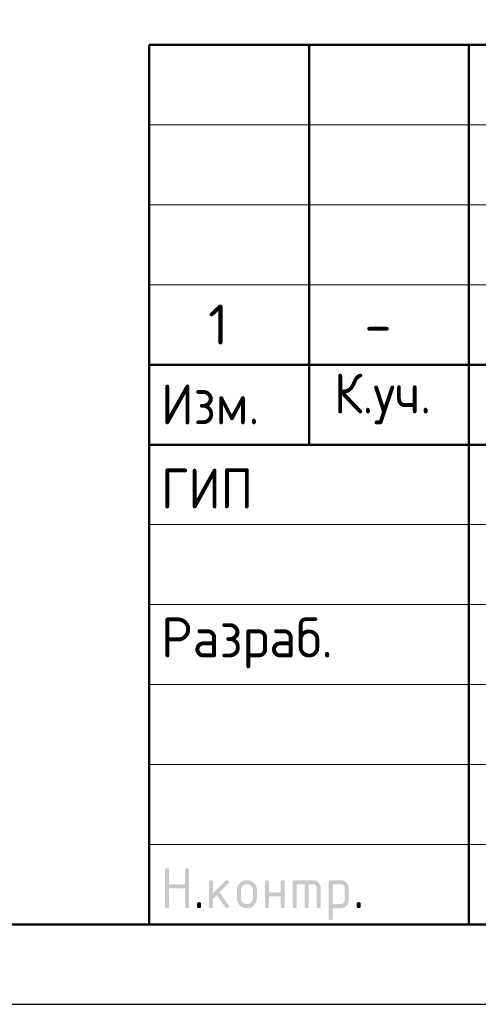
# Model space of a CAD drawing. Header units: millimetres. Extents: x 0 to 50400, y -122 to 35640.
# Tile 2 of 7: x 26627 to 30071, y 0 to 7389. Entities that reach past the tile are written whole.
import ezdxf

# ---------------------------------------------------------------- set-up
doc = ezdxf.new("R2010")
doc.units = ezdxf.units.MM
doc.layers.add('Standard', color=7, linetype='Continuous', lineweight=25)
doc.styles.add('ISOCPEUR', font='isocpeur.ttf')

msp = doc.modelspace()

# ---------------------------------------------------------------- hatches: boundary and pattern name
at = {"layer": 'Standard', "linetype": 'Continuous', "lineweight": 25, "transparency": 33554687}
for points in [[(27718.9, 736.5), (27718.9, 1006.5), (27718.9, 1008.4), (27719.1, 1010.1), (27719.4, 1011.7), (27719.8, 1013.1), (27720.3, 1014.5), (27721, 1015.7), (27721.7, 1016.9), (27722.7, 1017.8), (27723.6, 1018.7), (27724.8, 1019.4), (27725.9, 1020.1), (27727.4, 1020.6), (27728.8, 1021.1), (27730.4, 1021.3), (27732, 1021.5), (27733.9, 1021.5), (27735.8, 1021.5), (27737.4, 1021.3), (27739.1, 1021.1), (27740.5, 1020.6), (27741.9, 1020.1), (27743.1, 1019.4), (27744.3, 1018.7), (27745.2, 1017.8), (27746.1, 1016.9), (27746.8, 1015.7), (27747.5, 1014.5), (27748, 1013.1), (27748.5, 1011.7), (27748.7, 1010.1), (27749, 1008.4), (27749, 1006.6), (27749, 901.6), (27868.6, 901.6), (27868.6, 1006.6), (27868.6, 1008.4), (27868.9, 1010.1), (27869.1, 1011.7), (27869.6, 1013.1), (27870, 1014.5), (27870.7, 1015.7), (27871.4, 1016.9), (27872.4, 1017.8), (27873.3, 1018.7), (27874.5, 1019.4), (27875.7, 1020.1), (27877.1, 1020.6), (27878.5, 1021.1), (27880.1, 1021.3), (27881.8, 1021.5), (27883.6, 1021.5), (27885.5, 1021.5), (27887.2, 1021.3), (27888.8, 1021.1), (27890.2, 1020.6), (27891.6, 1020.1), (27892.8, 1019.4), (27894, 1018.7), (27894.9, 1017.8), (27895.9, 1016.9), (27896.6, 1015.7), (27897.3, 1014.5), (27897.7, 1013.1), (27898.2, 1011.7), (27898.4, 1010.1), (27898.7, 1008.4), (27898.7, 1006.5), (27898.7, 736.5), (27898.7, 734.7), (27898.4, 733), (27898.2, 731.4), (27897.7, 730), (27897.3, 728.6), (27896.6, 727.4), (27895.9, 726.2), (27894.9, 725.3), (27894, 724.4), (27892.8, 723.7), (27891.6, 723), (27890.2, 722.5), (27888.8, 722), (27887.2, 721.8), (27885.5, 721.5), (27883.6, 721.5), (27881.8, 721.5), (27880.1, 721.8), (27878.5, 722), (27877.1, 722.5), (27875.7, 723), (27874.5, 723.7), (27873.3, 724.4), (27872.4, 725.3), (27871.4, 726.2), (27870.7, 727.4), (27870, 728.6), (27869.6, 730), (27869.1, 731.4), (27868.9, 733), (27868.6, 734.7), (27868.6, 736.5), (27868.6, 871.5), (27749, 871.5), (27749, 736.5), (27749, 734.7), (27748.7, 733), (27748.5, 731.4), (27748, 730), (27747.5, 728.6), (27746.8, 727.4), (27746.1, 726.2), (27745.2, 725.3), (27744.3, 724.4), (27743.1, 723.7), (27741.9, 723), (27740.5, 722.5), (27739.1, 722), (27737.4, 721.8), (27735.8, 721.5), (27733.9, 721.5), (27732, 721.5), (27730.4, 721.8), (27728.8, 722), (27727.4, 722.5), (27725.9, 723), (27724.8, 723.7), (27723.6, 724.4), (27722.7, 725.3), (27721.7, 726.2), (27721, 727.4), (27720.3, 728.6), (27719.8, 730), (27719.4, 731.4), (27719.1, 733), (27718.9, 734.7)], [(28078.7, 832.8), (28173, 927.1), (28174.1, 928.1), (28175.3, 929), (28176.5, 929.8), (28177.9, 930.3), (28179.2, 930.8), (28180.6, 931.1), (28182.1, 931.4), (28183.7, 931.4), (28185.6, 931.4), (28187.2, 931.1), (28188.9, 930.9), (28190.3, 930.4), (28191.7, 930), (28192.8, 929.3), (28194, 928.6), (28195, 927.6), (28195.9, 926.7), (28196.6, 925.5), (28197.3, 924.3), (28197.8, 922.9), (28198.2, 921.5), (28198.5, 919.9), (28198.7, 918.3), (28198.7, 916.4), (28198.7, 914.9), (28198.4, 913.5), (28198.1, 912.1), (28197.6, 910.8), (28197, 909.5), (28196.1, 908.3), (28195.3, 907.1), (28194.1, 905.9), (28128.3, 840.1), (28195.7, 745.2), (28197.2, 743.1), (28198, 740.9), (28198.7, 738.7), (28198.7, 736.3), (28198.7, 734.5), (28198.5, 732.8), (28198.2, 731.2), (28197.8, 729.9), (28197.3, 728.5), (28196.6, 727.3), (28195.9, 726.2), (28195, 725.2), (28194, 724.3), (28192.8, 723.6), (28191.7, 722.9), (28190.3, 722.5), (28188.9, 722), (28187.2, 721.8), (28185.6, 721.5), (28183.7, 721.5), (28181.7, 721.5), (28179.9, 721.9), (28178.2, 722.3), (28176.6, 723.1), (28175, 723.9), (28173.7, 725.1), (28172.3, 726.3), (28171.2, 727.9), (28106.7, 818.6), (28078.7, 790.6), (28078.7, 736.5), (28078.7, 734.7), (28078.5, 733), (28078.3, 731.4), (28077.8, 730), (28077.3, 728.6), (28076.6, 727.4), (28075.9, 726.2), (28075, 725.3), (28074, 724.4), (28072.9, 723.7), (28071.7, 723), (28070.3, 722.5), (28068.9, 722), (28067.2, 721.8), (28065.6, 721.5), (28063.7, 721.5), (28061.8, 721.5), (28060.2, 721.8), (28058.5, 722), (28057.1, 722.5), (28055.7, 723), (28054.5, 723.7), (28053.4, 724.4), (28052.4, 725.3), (28051.5, 726.2), (28050.8, 727.4), (28050.1, 728.6), (28049.6, 730), (28049.2, 731.4), (28048.9, 733), (28048.7, 734.7), (28048.7, 736.5), (28048.7, 916.4), (28048.7, 918.3), (28048.9, 919.9), (28049.2, 921.5), (28049.6, 922.9), (28050.1, 924.3), (28050.8, 925.5), (28051.5, 926.7), (28052.4, 927.6), (28053.4, 928.6), (28054.5, 929.3), (28055.7, 930), (28057.1, 930.4), (28058.5, 930.9), (28060.2, 931.1), (28061.8, 931.4), (28063.7, 931.4), (28065.6, 931.4), (28067.2, 931.1), (28068.9, 930.9), (28070.3, 930.4), (28071.7, 930), (28072.9, 929.3), (28074, 928.6), (28075, 927.6), (28075.9, 926.7), (28076.6, 925.5), (28077.3, 924.3), (28077.8, 922.9), (28078.3, 921.5), (28078.5, 919.9), (28078.7, 918.3), (28078.7, 916.4)], [(28498.4, 811.4), (28498.4, 736.5), (28498.4, 734.7), (28498.2, 733), (28497.9, 731.4), (28497.5, 730), (28497, 728.6), (28496.3, 727.4), (28495.6, 726.2), (28494.6, 725.3), (28493.7, 724.4), (28492.5, 723.6), (28491.4, 723), (28489.9, 722.5), (28488.5, 722), (28486.9, 721.8), (28485.2, 721.5), (28483.4, 721.5), (28481.5, 721.5), (28479.8, 721.8), (28478.2, 722), (28476.8, 722.5), (28475.4, 723), (28474.2, 723.7), (28473, 724.4), (28472.1, 725.3), (28471.2, 726.2), (28470.5, 727.4), (28469.8, 728.6), (28469.3, 730), (28468.8, 731.4), (28468.6, 733), (28468.3, 734.7), (28468.3, 736.5), (28468.3, 916.4), (28468.3, 918.3), (28468.6, 919.9), (28468.8, 921.5), (28469.3, 922.9), (28469.8, 924.3), (28470.5, 925.5), (28471.2, 926.7), (28472.1, 927.6), (28473, 928.6), (28474.2, 929.3), (28475.4, 930), (28476.8, 930.4), (28478.2, 930.9), (28479.8, 931.1), (28481.5, 931.4), (28483.4, 931.4), (28485.2, 931.4), (28486.9, 931.1), (28488.5, 930.9), (28489.9, 930.4), (28491.4, 930), (28492.5, 929.3), (28493.7, 928.6), (28494.6, 927.6), (28495.6, 926.7), (28496.3, 925.5), (28497, 924.4), (28497.5, 923), (28497.9, 921.5), (28498.2, 919.9), (28498.4, 918.3), (28498.4, 916.4), (28498.4, 841.5), (28588, 841.5), (28588, 916.4), (28588, 918.3), (28588.2, 919.9), (28588.5, 921.5), (28589, 923), (28589.4, 924.4), (28590.1, 925.5), (28590.8, 926.7), (28591.8, 927.6), (28592.7, 928.6), (28593.9, 929.3), (28595.1, 930), (28596.5, 930.4), (28597.9, 930.9), (28599.5, 931.1), (28601.2, 931.4), (28603, 931.4), (28604.9, 931.4), (28606.6, 931.1), (28608.2, 930.9), (28609.6, 930.4), (28611, 930), (28612.2, 929.3), (28613.4, 928.6), (28614.3, 927.6), (28615.2, 926.7), (28615.9, 925.5), (28616.7, 924.3), (28617.1, 922.9), (28617.6, 921.5), (28617.8, 919.9), (28618.1, 918.3), (28618.1, 916.4), (28618.1, 736.5), (28618.1, 734.7), (28617.8, 733), (28617.6, 731.4), (28617.1, 730), (28616.7, 728.6), (28615.9, 727.4), (28615.2, 726.2), (28614.3, 725.3), (28613.4, 724.4), (28612.2, 723.7), (28611, 723), (28609.6, 722.5), (28608.2, 722), (28606.6, 721.8), (28604.9, 721.5), (28603, 721.5), (28601.2, 721.5), (28599.5, 721.8), (28597.9, 722), (28596.5, 722.5), (28595.1, 723), (28593.9, 723.6), (28592.7, 724.4), (28591.8, 725.3), (28590.8, 726.2), (28590.1, 727.4), (28589.4, 728.6), (28589, 730), (28588.5, 731.4), (28588.2, 733), (28588, 734.7), (28588, 736.5), (28588, 811.4)], [(28693.2, 931.4), (28828.1, 931.4), (28831.2, 931.4), (28834.2, 931.1), (28837.2, 930.8), (28840.1, 930.3), (28843, 929.7), (28845.7, 928.9), (28848.5, 928.1), (28851.2, 927), (28853.8, 925.9), (28856.4, 924.5), (28858.9, 923.2), (28861.3, 921.5), (28863.7, 919.9), (28866, 918), (28868.3, 916.1), (28870.5, 913.9), (28872.7, 911.7), (28874.6, 909.4), (28876.5, 907.1), (28878.2, 904.7), (28879.8, 902.3), (28881.2, 899.7), (28882.5, 897.2), (28883.6, 894.5), (28884.7, 891.9), (28885.5, 889.1), (28886.4, 886.3), (28886.9, 883.4), (28887.5, 880.6), (28887.7, 877.6), (28888, 874.5), (28888, 871.4), (28888, 736.5), (28888, 734.7), (28887.8, 733), (28887.5, 731.4), (28887.1, 730), (28886.6, 728.6), (28885.9, 727.4), (28885.2, 726.2), (28884.3, 725.3), (28883.3, 724.4), (28882.1, 723.7), (28881, 723), (28879.6, 722.5), (28878.1, 722), (28876.5, 721.8), (28874.9, 721.5), (28873, 721.5), (28871.1, 721.5), (28869.5, 721.8), (28867.8, 722), (28866.4, 722.5), (28865, 723), (28863.8, 723.6), (28862.7, 724.4), (28861.7, 725.3), (28860.8, 726.2), (28860.1, 727.4), (28859.4, 728.6), (28858.9, 730), (28858.4, 731.4), (28858.2, 733), (28857.9, 734.7), (28857.9, 736.5), (28857.9, 871.4), (28857.9, 874.5), (28857.4, 877.5), (28856.9, 880.4), (28855.8, 883.1), (28854.7, 885.7), (28853.1, 888.1), (28851.5, 890.5), (28849.3, 892.7), (28847.2, 894.8), (28844.8, 896.5), (28842.4, 898.1), (28839.7, 899.2), (28837.1, 900.2), (28834.1, 900.8), (28831.2, 901.3), (28828, 901.3), (28798.1, 901.3), (28798.1, 736.5), (28798.1, 734.7), (28797.9, 733), (28797.6, 731.4), (28797.2, 730), (28796.7, 728.6), (28796, 727.4), (28795.3, 726.2), (28794.4, 725.3), (28793.4, 724.4), (28792.3, 723.6), (28791.1, 723), (28789.7, 722.5), (28788.3, 722), (28786.6, 721.8), (28785, 721.5), (28783.1, 721.5), (28781.2, 721.5), (28779.6, 721.8), (28777.9, 722), (28776.5, 722.5), (28775.1, 723), (28773.9, 723.6), (28772.8, 724.4), (28771.8, 725.3), (28770.9, 726.2), (28770.2, 727.4), (28769.5, 728.6), (28769, 730), (28768.5, 731.4), (28768.3, 733), (28768.1, 734.7), (28768.1, 736.5), (28768.1, 901.3), (28708.2, 901.3), (28708.2, 736.5), (28708.2, 734.7), (28708, 733), (28707.8, 731.4), (28707.3, 730), (28706.8, 728.6), (28706.1, 727.4), (28705.4, 726.2), (28704.5, 725.3), (28703.5, 724.4), (28702.4, 723.6), (28701.2, 723), (28699.8, 722.5), (28698.4, 722), (28696.7, 721.8), (28695.1, 721.5), (28693.2, 721.5), (28691.3, 721.5), (28689.7, 721.8), (28688, 722), (28686.6, 722.5), (28685.2, 723), (28684, 723.7), (28682.9, 724.4), (28681.9, 725.3), (28681, 726.2), (28680.3, 727.4), (28679.6, 728.6), (28679.1, 730), (28678.7, 731.4), (28678.4, 733), (28678.2, 734.7), (28678.2, 736.5), (28678.2, 916.4), (28678.2, 918.3), (28678.4, 919.9), (28678.6, 921.5), (28679.1, 922.9), (28679.6, 924.3), (28680.3, 925.5), (28681, 926.7), (28681.9, 927.6), (28682.9, 928.6), (28684, 929.3), (28685.2, 930), (28686.6, 930.4), (28688, 930.9), (28689.6, 931.1), (28691.3, 931.4)], [(27958.8, 751.6), (27958.8, 753.5), (27959, 755.1), (27959.3, 756.8), (27959.7, 758.2), (27960.2, 759.6), (27960.9, 760.8), (27961.6, 761.9), (27962.5, 762.9), (27963.5, 763.8), (27964.7, 764.5), (27965.8, 765.2), (27967.2, 765.7), (27968.6, 766.2), (27970.3, 766.4), (27971.9, 766.6), (27973.8, 766.6), (27975.7, 766.6), (27977.3, 766.4), (27979, 766.2), (27980.4, 765.7), (27981.8, 765.2), (27983, 764.5), (27984.1, 763.8), (27985.1, 762.9), (27986, 761.9), (27986.7, 760.8), (27987.4, 759.6), (27987.9, 758.2), (27988.4, 756.8), (27988.6, 755.1), (27988.8, 753.5), (27988.8, 751.6), (27988.8, 736.6), (27988.8, 734.7), (27988.6, 733), (27988.4, 731.4), (27987.9, 730), (27987.4, 728.6), (27986.7, 727.4), (27986, 726.2), (27985.1, 725.3), (27984.1, 724.4), (27983, 723.7), (27981.8, 723), (27980.4, 722.5), (27979, 722), (27977.3, 721.8), (27975.7, 721.5), (27973.8, 721.5), (27971.9, 721.5), (27970.3, 721.8), (27968.6, 722), (27967.2, 722.5), (27965.8, 723), (27964.7, 723.7), (27963.5, 724.4), (27962.5, 725.3), (27961.6, 726.2), (27960.9, 727.4), (27960.2, 728.6), (27959.7, 730), (27959.3, 731.4), (27959, 733), (27958.8, 734.7), (27958.8, 736.6)], [(29158, 751.6), (29158, 753.5), (29158.2, 755.1), (29158.4, 756.8), (29158.9, 758.2), (29159.4, 759.6), (29160.1, 760.8), (29160.8, 761.9), (29161.7, 762.9), (29162.6, 763.8), (29163.8, 764.5), (29165, 765.2), (29166.4, 765.7), (29167.8, 766.2), (29169.5, 766.4), (29171.1, 766.6), (29173, 766.6), (29174.9, 766.6), (29176.5, 766.4), (29178.1, 766.2), (29179.6, 765.7), (29181, 765.2), (29182.1, 764.5), (29183.3, 763.8), (29184.3, 762.9), (29185.2, 761.9), (29185.9, 760.8), (29186.6, 759.6), (29187.1, 758.2), (29187.5, 756.8), (29187.8, 755.1), (29188, 753.5), (29188, 751.6), (29188, 736.6), (29188, 734.7), (29187.8, 733), (29187.5, 731.4), (29187.1, 730), (29186.6, 728.6), (29185.9, 727.4), (29185.2, 726.2), (29184.3, 725.3), (29183.3, 724.4), (29182.1, 723.7), (29181, 723), (29179.6, 722.5), (29178.1, 722), (29176.5, 721.8), (29174.9, 721.5), (29173, 721.5), (29171.1, 721.5), (29169.5, 721.8), (29167.8, 722), (29166.4, 722.5), (29165, 723), (29163.8, 723.7), (29162.6, 724.4), (29161.7, 725.3), (29160.8, 726.2), (29160.1, 727.4), (29159.4, 728.6), (29158.9, 730), (29158.4, 731.4), (29158.2, 733), (29158, 734.7), (29158, 736.6)]]:
    msp.add_hatch(color=7, dxfattribs=at).paths.add_polyline_path(points, flags=16)
h = msp.add_hatch(color=7, dxfattribs=at)
h.paths.add_polyline_path([(28258.5, 796.5), (28258.5, 856.4), (28258.5, 860.3), (28258.8, 864.1), (28259.2, 867.8), (28259.9, 871.4), (28260.6, 875), (28261.6, 878.5), (28262.6, 881.9), (28264, 885.3), (28265.3, 888.6), (28267.1, 891.7), (28268.8, 894.9), (28270.8, 897.9), (28272.9, 901), (28275.3, 903.8), (28277.7, 906.7), (28280.4, 909.5), (28283.1, 912.2), (28286, 914.6), (28288.9, 917), (28291.9, 919.1), (28294.9, 921.1), (28298.1, 922.8), (28301.3, 924.5), (28304.6, 925.9), (28307.9, 927.3), (28311.4, 928.3), (28314.8, 929.3), (28318.4, 930), (28322, 930.7), (28325.7, 931), (28329.5, 931.4), (28333.4, 931.4), (28337.3, 931.4), (28341.1, 931), (28344.9, 930.7), (28348.5, 930), (28352.2, 929.3), (28355.6, 928.3), (28359.1, 927.3), (28362.4, 926), (28365.8, 924.6), (28368.9, 922.9), (28372.1, 921.2), (28375.1, 919.2), (28378.1, 917.1), (28381, 914.8), (28383.9, 912.4), (28386.6, 909.7), (28389.3, 907), (28391.6, 904.1), (28394, 901.3), (28396, 898.2), (28398.1, 895.2), (28399.8, 892), (28401.5, 888.9), (28402.8, 885.5), (28404.2, 882.2), (28405.2, 878.7), (28406.2, 875.2), (28406.9, 871.6), (28407.6, 868), (28407.9, 864.2), (28408.2, 860.4), (28408.2, 856.4), (28408.2, 796.5), (28408.2, 792.6), (28407.9, 788.9), (28407.5, 785.1), (28406.9, 781.5), (28406.2, 777.9), (28405.2, 774.4), (28404.1, 771), (28402.8, 767.7), (28401.4, 764.4), (28399.7, 761.2), (28398, 758), (28395.9, 755), (28393.9, 752), (28391.5, 749.1), (28389.1, 746.2), (28386.3, 743.5), (28383.6, 740.7), (28380.7, 738.3), (28377.8, 735.9), (28374.8, 733.9), (28371.8, 731.8), (28368.6, 730.1), (28365.5, 728.4), (28362.2, 727), (28358.8, 725.6), (28355.4, 724.6), (28351.9, 723.6), (28348.3, 722.9), (28344.7, 722.2), (28341, 721.9), (28337.3, 721.5), (28333.4, 721.5), (28329.5, 721.5), (28325.7, 721.9), (28322, 722.2), (28318.4, 722.9), (28314.8, 723.6), (28311.4, 724.6), (28307.9, 725.6), (28304.6, 727), (28301.3, 728.4), (28298.1, 730.1), (28294.9, 731.8), (28291.9, 733.9), (28288.9, 735.9), (28286, 738.3), (28283.1, 740.7), (28280.4, 743.5), (28277.7, 746.2), (28275.3, 749.1), (28272.9, 752), (28270.8, 755), (28268.8, 758), (28267.1, 761.2), (28265.3, 764.4), (28264, 767.7), (28262.6, 771), (28261.6, 774.4), (28260.6, 777.9), (28259.9, 781.5), (28259.2, 785.1), (28258.8, 788.9), (28258.5, 792.6)], flags=16)
h.paths.add_polyline_path([(28378.2, 796.6), (28378.2, 856.6), (28378.2, 861.2), (28377.4, 865.5), (28376.5, 869.9), (28374.9, 873.8), (28373.2, 877.8), (28370.8, 881.4), (28368.3, 885.1), (28365.1, 888.4), (28361.8, 891.7), (28358.1, 894.1), (28354.5, 896.6), (28350.6, 898.3), (28346.6, 899.9), (28342.3, 900.7), (28338, 901.6), (28333.4, 901.6), (28328.7, 901.6), (28324.4, 900.7), (28320.1, 899.9), (28316.2, 898.3), (28312.2, 896.6), (28308.6, 894.1), (28305, 891.7), (28301.7, 888.4), (28298.4, 885.1), (28295.9, 881.4), (28293.5, 877.8), (28291.8, 873.8), (28290.2, 869.9), (28289.4, 865.5), (28288.6, 861.2), (28288.6, 856.6), (28288.6, 796.6), (28288.6, 791.9), (28289.4, 787.5), (28290.2, 783.2), (28291.8, 779.2), (28293.4, 775.2), (28295.9, 771.6), (28298.3, 767.9), (28301.6, 764.7), (28304.8, 761.4), (28308.4, 758.9), (28312.1, 756.5), (28316, 754.9), (28320, 753.2), (28324.3, 752.4), (28328.7, 751.6), (28333.4, 751.6), (28338, 751.6), (28342.3, 752.4), (28346.6, 753.2), (28350.6, 754.9), (28354.5, 756.5), (28358.1, 759), (28361.8, 761.5), (28365.1, 764.8), (28368.3, 768.1), (28370.8, 771.7), (28373.2, 775.3), (28374.9, 779.3), (28376.5, 783.3), (28377.4, 787.6), (28378.2, 791.9)])
h = msp.add_hatch(color=7, dxfattribs=at)
h.paths.add_polyline_path([(28948.1, 916.4), (28948.1, 918.3), (28948.4, 919.9), (28948.6, 921.5), (28949.1, 923), (28949.5, 924.3), (28950.2, 925.5), (28950.9, 926.7), (28951.9, 927.6), (28952.8, 928.6), (28954, 929.3), (28955.1, 930), (28956.5, 930.4), (28957.9, 930.9), (28959.6, 931.1), (28961.2, 931.4), (28963.1, 931.4), (29038, 931.4), (29041.1, 931.4), (29044.1, 931.1), (29047.2, 930.8), (29050.1, 930.3), (29052.9, 929.8), (29055.7, 928.9), (29058.5, 928.1), (29061.2, 927), (29063.8, 925.9), (29066.4, 924.6), (29068.9, 923.2), (29071.3, 921.6), (29073.7, 920), (29076, 918.1), (29078.3, 916.2), (29080.5, 914), (29082.7, 911.8), (29084.6, 909.5), (29086.5, 907.2), (29088.1, 904.8), (29089.7, 902.4), (29091.1, 899.9), (29092.4, 897.3), (29093.5, 894.7), (29094.6, 892), (29095.4, 889.2), (29096.2, 886.5), (29096.8, 883.5), (29097.3, 880.6), (29097.6, 877.6), (29097.8, 874.6), (29097.8, 871.4), (29097.8, 781.5), (29097.8, 778.4), (29097.6, 775.4), (29097.3, 772.4), (29096.8, 769.5), (29096.2, 766.6), (29095.4, 763.8), (29094.6, 761), (29093.5, 758.4), (29092.4, 755.7), (29091.1, 753.2), (29089.7, 750.7), (29088.1, 748.2), (29086.5, 745.8), (29084.6, 743.5), (29082.7, 741.2), (29080.5, 739), (29078.3, 736.8), (29076, 734.9), (29073.8, 733), (29071.3, 731.4), (29068.9, 729.7), (29066.4, 728.4), (29063.9, 727), (29061.2, 725.9), (29058.6, 724.8), (29055.8, 724), (29053, 723.2), (29050.1, 722.6), (29047.2, 722.1), (29044.2, 721.8), (29041.1, 721.5), (29038, 721.5), (28978.2, 721.5), (28978.2, 646.6), (28978.2, 644.8), (28977.9, 643.1), (28977.7, 641.5), (28977.2, 640.1), (28976.8, 638.7), (28976.1, 637.5), (28975.4, 636.3), (28974.4, 635.4), (28973.5, 634.5), (28972.3, 633.8), (28971.1, 633.1), (28969.7, 632.6), (28968.3, 632.1), (28966.7, 631.9), (28965, 631.7), (28963.1, 631.7), (28961.3, 631.7), (28959.6, 631.9), (28958, 632.1), (28956.6, 632.6), (28955.2, 633.1), (28954, 633.8), (28952.8, 634.5), (28951.9, 635.4), (28950.9, 636.3), (28950.2, 637.5), (28949.5, 638.7), (28949.1, 640.1), (28948.6, 641.5), (28948.4, 643.1), (28948.1, 644.8), (28948.1, 646.6)], flags=16)
h.paths.add_polyline_path([(28978.2, 901.3), (28978.2, 751.6), (29037.9, 751.6), (29041, 751.6), (29043.9, 752.1), (29046.8, 752.7), (29049.4, 753.8), (29052.1, 754.9), (29054.5, 756.5), (29056.9, 758.1), (29059.1, 760.3), (29061.3, 762.5), (29062.9, 764.9), (29064.5, 767.4), (29065.6, 770), (29066.7, 772.7), (29067.2, 775.5), (29067.8, 778.4), (29067.8, 781.5), (29067.8, 871.4), (29067.8, 874.6), (29067.2, 877.5), (29066.7, 880.4), (29065.6, 883.1), (29064.6, 885.7), (29062.9, 888.1), (29061.3, 890.5), (29059.2, 892.7), (29057, 894.9), (29054.6, 896.5), (29052.2, 898.1), (29049.6, 899.2), (29046.9, 900.2), (29044, 900.8), (29041.1, 901.3), (29037.9, 901.3)])

# ---------------------------------------------------------------- linework, layer by layer
at = {"layer": 'Standard', "color": 7, "linetype": 'Continuous', "lineweight": 50, "transparency": 33554687}
for p, q in [((27600, 600), (27600, 7200)), ((27600, 7200), (49800, 7200)), ((28800, 4200), (28800, 7200)), ((30000, 600), (30000, 7200)), ((27600, 4800), (35400, 4800)), ((27600, 4800), (35400, 4800)), ((27600, 4200), (35400, 4200)), ((27600, 4200), (35400, 4200))]:
    msp.add_line(p, q, dxfattribs=at)
at = {"layer": 'Standard', "color": 7, "linetype": 'Continuous', "lineweight": 13, "transparency": 33554687}
for p, q in [((27600, 6600), (35400, 6600)), ((27600, 6000), (35400, 6000)), ((27600, 5400), (35400, 5400)), ((27600, 3600), (35400, 3600)), ((27600, 3000), (35400, 3000)), ((27600, 3000), (35400, 3000)), ((27600, 2400), (35400, 2400)), ((27600, 2400), (35400, 2400)), ((27600, 1800), (35400, 1800)), ((27600, 1200), (35400, 1200))]:
    msp.add_line(p, q, dxfattribs=at)
at = {"layer": 'Standard', "color": 7, "linetype": 'Continuous', "lineweight": 25, "transparency": 33554687}
msp.add_line((27600, 600), (49800, 600), dxfattribs=at)
msp.add_line((27600, 600), (49800, 600), dxfattribs=at)
msp.add_line((27600, 600), (49800, 600), dxfattribs=at)
msp.add_lwpolyline([(0, 0), (50400, 0), (50400, 35640), (0, 35640), (0, 0)], close=True, dxfattribs=at)
msp.add_lwpolyline([(0, 0), (50400, 0), (50400, 35640), (0, 35640), (0, 0)], close=True, dxfattribs=at)
at = {"layer": 'Standard', "color": 7, "linetype": 'Continuous', "lineweight": 50, "transparency": 33554687}
msp.add_lwpolyline([(2400, 35040), (49800, 35040), (49800, 600), (2400, 600), (2400, 35040)], close=True, dxfattribs=at)

# ---------------------------------------------------------------- texts
at = {"layer": 'Standard', "color": 7, "linetype": 'Continuous', "lineweight": 25, "transparency": 33554687, "char_height": 300, "style": 'ISOCPEUR'}
for s, insert, width, attachment_point in [('\\A1;{\\fISOCPEUR|i0|b0;\\H300.000000;\\W1.000000;\\C7;1}\\P', (28118.1, 5251.2), 233.333, 2), ('\\A1;{\\fISOCPEUR|i0|b0;\\H300.000000;\\W1.000000;\\C7;-}\\P', (29318.1, 5251.2), 326.667, 2), ('\\W0.93;К.уч.', (28987.2, 4353), 979.214, 7), ('\\W0.93;Изм.', (27688.8, 4353), 903.476, 7), ('\\W0.92;ГИП', (27688.8, 3721.5), 827.543, 7), ('\\W0.96;Разраб.', (27688.8, 2521.5), 1567.875, 7)]:
    msp.add_mtext(s, dxfattribs=dict(at, insert=insert, width=width, attachment_point=attachment_point))

doc.saveas('drawing.dxf')
